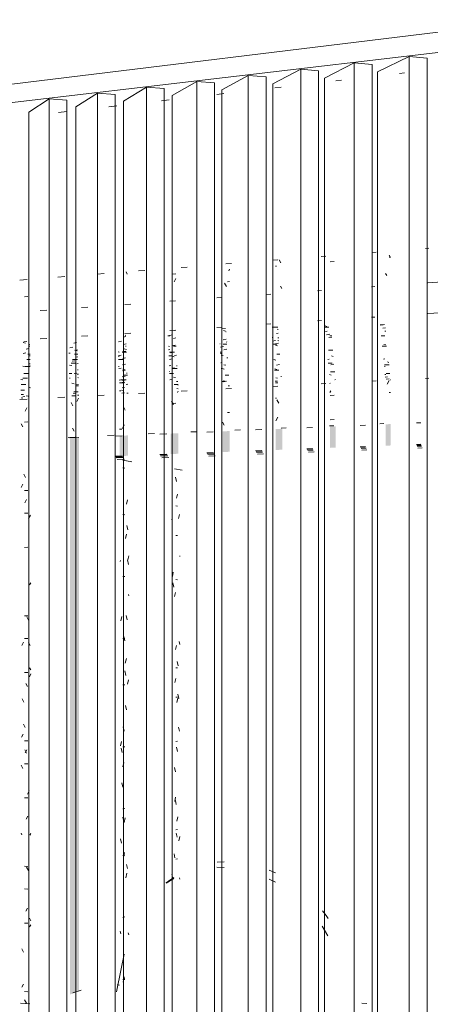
# Model space of a CAD drawing. Header units: millimetres. Extents: x 30073 to 33247, y 1583 to 9054.
# Tile 3 of 8: x 32139.95 to 32145.3, y 1595.23 to 1608.06. Entities that reach past the tile are written whole.
import ezdxf

# ---------------------------------------------------------------- set-up
doc = ezdxf.new("R2010")
doc.units = ezdxf.units.MM
for name, color, linetype, lineweight in [('Ceilings', 7, 'Continuous', 9), ('Ceilings-1', 7, 'Continuous', 18), ('Curtain Panels', 7, 'Continuous', 9), ('Curtain Wall Mullions', 7, 'Continuous', 9), ('Furniture', 7, 'Continuous', 9), ('Generic Models-2', 7, 'Continuous', 9), ('Walls', 7, 'Continuous', 9)]:
    doc.layers.add(name, color=color, linetype=linetype, lineweight=lineweight)
for name, color, linetype, lineweight, true_color in [('Curtain Panels-1', 7, 'Continuous', 9, 0x1a1a1a), ('Curtain Wall Mullions-1', 7, 'Continuous', 9, 0x2a2a2a), ('Curtain Wall Mullions-2', 7, 'Continuous', 9, 0x1a1a1a), ('Surface Pattern-1', 7, 'Continuous', 9, 0xc0c0c0), ('Surface Pattern-2', 7, 'Continuous', 9, 0xcecece), ('Surface Pattern-3', 7, 'Continuous', 18, 0xf2f2f2), ('Walls-1', 7, 'Continuous', 9, 0x1a1a1a)]:
    doc.layers.add(name, color=color, linetype=linetype, lineweight=lineweight, true_color=true_color)

# ---------------------------------------------------------------- blocks, each defined once
blk = doc.blocks.new('FP_2-3D View 8')
at = {"layer": 'Surface Pattern-1'}
for p, q in [((29084.304, 1605.848), (29084.269, 1605.792)), ((29084.562, 1605.89), (29084.557, 1605.883)), ((29082.887, 1605.759), (29082.887, 1605.759)), ((29083.092, 1605.662), (29083.059, 1605.711)), ((29083.891, 1605.745), (29083.959, 1605.75)), ((29084.017, 1605.758), (29083.983, 1605.702)), ((29084.3, 1605.736), (29084.265, 1605.787)), ((29084.52, 1605.793), (29084.59, 1605.799)), ((29084.588, 1605.69), (29084.553, 1605.741)), ((29081.057, 1605.607), (29081.025, 1605.554)), ((29081.22, 1605.577), (29081.188, 1605.625)), ((29081.486, 1605.532), (29081.454, 1605.58)), ((29081.489, 1605.617), (29081.457, 1605.563)), ((29081.923, 1605.59), (29081.891, 1605.639)), ((29082.063, 1605.604), (29082.128, 1605.609)), ((29082.194, 1605.544), (29082.161, 1605.593)), ((29082.662, 1605.65), (29082.729, 1605.655)), ((29084.099, 1605.575), (29084.168, 1605.58)), ((29079.033, 1605.441), (29079.023, 1605.456)), ((29079.114, 1605.463), (29079.097, 1605.434)), ((29079.537, 1605.494), (29079.506, 1605.442)), ((29080.11, 1605.508), (29080.089, 1605.539)), ((29080.135, 1605.455), (29080.197, 1605.46)), ((29080.512, 1605.484), (29080.575, 1605.489)), ((29081.474, 1605.558), (29081.538, 1605.563)), ((29082.099, 1605.55), (29082.066, 1605.496)), ((29082.467, 1605.498), (29082.434, 1605.548)), ((29082.544, 1605.559), (29082.511, 1605.505)), ((29083.018, 1605.406), (29082.984, 1605.456)), ((29083.067, 1605.498), (29083.134, 1605.503)), ((29083.171, 1605.491), (29083.137, 1605.436)), ((29083.63, 1605.5), (29083.595, 1605.445)), ((29083.683, 1605.544), (29083.751, 1605.549)), ((29083.757, 1605.417), (29083.723, 1605.467)), ((29077.671, 1605.35), (29077.658, 1605.327)), ((29078.485, 1605.328), (29078.544, 1605.332)), ((29078.633, 1605.32), (29078.603, 1605.269)), ((29078.629, 1605.386), (29078.606, 1605.423)), ((29078.879, 1605.403), (29078.849, 1605.351)), ((29079.282, 1605.397), (29079.252, 1605.444)), ((29079.533, 1605.352), (29079.503, 1605.4)), ((29079.576, 1605.412), (29079.637, 1605.417)), ((29079.858, 1605.344), (29079.827, 1605.292)), ((29080.113, 1605.428), (29080.082, 1605.375)), ((29080.534, 1605.437), (29080.503, 1605.384)), ((29080.721, 1605.272), (29080.69, 1605.32)), ((29080.702, 1605.321), (29080.765, 1605.326)), ((29081.127, 1605.369), (29081.096, 1605.316)), ((29081.279, 1605.364), (29081.343, 1605.369)), ((29081.561, 1605.377), (29081.529, 1605.324)), ((29081.851, 1605.338), (29081.819, 1605.387)), ((29081.865, 1605.408), (29081.931, 1605.413)), ((29083.297, 1605.359), (29083.263, 1605.409)), ((29084.02, 1605.401), (29084.007, 1605.42)), ((29084.276, 1605.43), (29084.269, 1605.419)), ((29076.077, 1605.197), (29076.05, 1605.147)), ((29076.451, 1605.203), (29076.424, 1605.154)), ((29076.594, 1605.26), (29076.592, 1605.265)), ((29076.827, 1605.217), (29076.799, 1605.263)), ((29077.427, 1605.246), (29077.485, 1605.25)), ((29077.952, 1605.286), (29078.01, 1605.291)), ((29078.966, 1605.199), (29078.936, 1605.246)), ((29079.392, 1605.223), (29079.453, 1605.228)), ((29079.604, 1605.261), (29079.574, 1605.209)), ((29079.761, 1605.251), (29079.823, 1605.256)), ((29080.041, 1605.262), (29080.01, 1605.31)), ((29080.298, 1605.217), (29080.267, 1605.265)), ((29080.604, 1605.2), (29080.575, 1605.151)), ((29080.865, 1605.284), (29080.833, 1605.231)), ((29080.983, 1605.226), (29080.951, 1605.275)), ((29081.234, 1605.199), (29081.214, 1605.229)), ((29082.171, 1605.308), (29082.145, 1605.265)), ((29082.617, 1605.316), (29082.607, 1605.299)), ((29076.233, 1605.154), (29076.289, 1605.158)), ((29076.302, 1605.071), (29076.275, 1605.117)), ((29076.57, 1605.18), (29076.626, 1605.184)), ((29076.978, 1605.138), (29076.95, 1605.088)), ((29077.254, 1605.064), (29077.311, 1605.068)), ((29077.296, 1605.13), (29077.267, 1605.176)), ((29077.362, 1605.144), (29077.334, 1605.094)), ((29077.533, 1605.086), (29077.504, 1605.132)), ((29077.776, 1605.103), (29077.834, 1605.107)), ((29077.904, 1605.077), (29077.875, 1605.026)), ((29077.924, 1605.138), (29077.895, 1605.184)), ((29078.165, 1605.093), (29078.136, 1605.14)), ((29078.299, 1605.084), (29078.269, 1605.032)), ((29078.408, 1605.049), (29078.379, 1605.095)), ((29078.845, 1605.183), (29078.905, 1605.187)), ((29073.829, 1604.963), (29073.809, 1604.996)), ((29073.811, 1604.967), (29073.829, 1604.968)), ((29076.138, 1604.975), (29076.111, 1604.925)), ((29076.513, 1604.98), (29076.485, 1604.93)), ((29076.74, 1605.025), (29076.796, 1605.03)), ((29071.731, 1604.814), (29071.721, 1604.793)), ((29072.33, 1604.853), (29072.341, 1604.853)), ((29072.4, 1604.894), (29072.376, 1604.934)), ((29073.042, 1604.908), (29073.093, 1604.911)), ((29075.278, 1604.786), (29075.262, 1604.813)), ((29076.241, 1604.839), (29076.213, 1604.885)), ((29076.828, 1604.88), (29076.821, 1604.89)), ((29077.041, 1604.913), (29077.031, 1604.895)), ((29070.397, 1604.748), (29070.381, 1604.778)), ((29070.984, 1604.749), (29071.031, 1604.752)), ((29071.029, 1604.692), (29071.006, 1604.647)), ((29073.778, 1604.729), (29073.762, 1604.756)), ((29074.545, 1604.715), (29074.533, 1604.734)), ((29071.689, 1604.585), (29071.665, 1604.628)), ((29071.704, 1604.649), (29071.731, 1604.651)), ((29072.411, 1604.56), (29072.395, 1604.589)), ((29069.055, 1604.452), (29069.099, 1604.455)), ((29084.257, 1603.911), (29084.233, 1603.873)), ((29084.809, 1603.869), (29084.773, 1603.921)), ((29081.957, 1603.734), (29081.924, 1603.784)), ((29082.134, 1603.8), (29082.131, 1603.795)), ((29082.401, 1603.781), (29082.38, 1603.813)), ((29083.585, 1603.824), (29083.551, 1603.875)), ((29083.775, 1603.885), (29083.767, 1603.873)), ((29084.925, 1603.843), (29084.89, 1603.788)), ((29079.725, 1603.653), (29079.712, 1603.673)), ((29081.191, 1603.69), (29081.159, 1603.637)), ((29081.453, 1603.764), (29081.424, 1603.716)), ((29082.51, 1603.685), (29082.477, 1603.631)), ((29082.675, 1603.729), (29082.641, 1603.779)), ((29082.785, 1603.765), (29082.751, 1603.711)), ((29082.951, 1603.676), (29082.917, 1603.726)), ((29083.238, 1603.764), (29083.205, 1603.71)), ((29083.878, 1603.679), (29083.843, 1603.624)), ((29083.891, 1603.706), (29083.959, 1603.71)), ((29084.345, 1603.677), (29084.31, 1603.622)), ((29084.52, 1603.738), (29084.59, 1603.741)), ((29077.021, 1603.532), (29077.006, 1603.506)), ((29077.239, 1603.535), (29077.233, 1603.543)), ((29078.437, 1603.606), (29078.417, 1603.573)), ((29078.848, 1603.622), (29078.819, 1603.571)), ((29079.413, 1603.541), (29079.383, 1603.49)), ((29079.826, 1603.538), (29079.796, 1603.487)), ((29079.979, 1603.602), (29079.949, 1603.651)), ((29080.494, 1603.499), (29080.462, 1603.548)), ((29080.512, 1603.538), (29080.575, 1603.541)), ((29081.182, 1603.492), (29081.151, 1603.541)), ((29081.474, 1603.586), (29081.538, 1603.589)), ((29082.063, 1603.615), (29082.128, 1603.619)), ((29082.237, 1603.604), (29082.204, 1603.551)), ((29082.327, 1603.53), (29082.295, 1603.58)), ((29082.662, 1603.645), (29082.729, 1603.648)), ((29083.51, 1603.569), (29083.476, 1603.62)), ((29083.594, 1603.598), (29083.56, 1603.543)), ((29083.792, 1603.515), (29083.758, 1603.566)), ((29084.099, 1603.531), (29084.168, 1603.534)), ((29084.258, 1603.562), (29084.224, 1603.613)), ((29084.547, 1603.507), (29084.512, 1603.559)), ((29076.193, 1603.412), (29076.166, 1603.363)), ((29076.423, 1603.485), (29076.395, 1603.436)), ((29076.627, 1603.512), (29076.626, 1603.509)), ((29076.708, 1603.401), (29076.68, 1603.447)), ((29077.333, 1603.402), (29077.305, 1603.353)), ((29077.57, 1603.476), (29077.542, 1603.427)), ((29077.714, 1603.435), (29077.685, 1603.482)), ((29077.954, 1603.385), (29077.925, 1603.432)), ((29077.962, 1603.474), (29077.933, 1603.423)), ((29077.952, 1603.411), (29078.01, 1603.414)), ((29078.349, 1603.427), (29078.32, 1603.475)), ((29078.485, 1603.437), (29078.544, 1603.44)), ((29078.594, 1603.376), (29078.564, 1603.424)), ((29079.405, 1603.463), (29079.375, 1603.511)), ((29079.576, 1603.491), (29079.637, 1603.495)), ((29080.135, 1603.519), (29080.197, 1603.522)), ((29080.408, 1603.456), (29080.376, 1603.404)), ((29080.754, 1603.447), (29080.722, 1603.496)), ((29080.832, 1603.452), (29080.801, 1603.4)), ((29081.279, 1603.397), (29081.343, 1603.401)), ((29081.447, 1603.439), (29081.415, 1603.489)), ((29081.714, 1603.386), (29081.682, 1603.436)), ((29081.865, 1603.425), (29081.931, 1603.428)), ((29083.067, 1603.482), (29083.134, 1603.485)), ((29083.313, 1603.517), (29083.28, 1603.462)), ((29083.683, 1603.511), (29083.751, 1603.514)), ((29084.422, 1603.426), (29084.387, 1603.371)), ((29084.712, 1603.508), (29084.677, 1603.453)), ((29084.837, 1603.452), (29084.802, 1603.504)), ((29073.812, 1603.36), (29073.786, 1603.313)), ((29076.186, 1603.269), (29076.158, 1603.315)), ((29076.233, 1603.325), (29076.289, 1603.328)), ((29076.57, 1603.342), (29076.626, 1603.345)), ((29077.097, 1603.329), (29077.069, 1603.28)), ((29077.427, 1603.385), (29077.485, 1603.387)), ((29078.268, 1603.318), (29078.239, 1603.267)), ((29078.512, 1603.392), (29078.483, 1603.342)), ((29078.84, 1603.325), (29078.81, 1603.373)), ((29078.845, 1603.282), (29078.905, 1603.285)), ((29078.915, 1603.389), (29078.885, 1603.338)), ((29079.338, 1603.222), (29079.308, 1603.27)), ((29079.392, 1603.308), (29079.453, 1603.311)), ((29079.481, 1603.306), (29079.45, 1603.255)), ((29079.761, 1603.326), (29079.823, 1603.329)), ((29079.895, 1603.302), (29079.864, 1603.251)), ((29080.702, 1603.37), (29080.765, 1603.373)), ((29081.112, 1603.244), (29081.08, 1603.294)), ((29081.43, 1603.368), (29081.398, 1603.315)), ((29081.867, 1603.364), (29081.835, 1603.311)), ((29082.254, 1603.278), (29082.222, 1603.329)), ((29082.483, 1603.277), (29082.45, 1603.224)), ((29082.528, 1603.224), (29082.494, 1603.275)), ((29082.864, 1603.29), (29082.931, 1603.293)), ((29082.933, 1603.273), (29082.899, 1603.219)), ((29082.978, 1603.269), (29082.945, 1603.319)), ((29083.271, 1603.308), (29083.339, 1603.311)), ((29084.182, 1603.304), (29084.147, 1603.355)), ((29084.309, 1603.354), (29084.379, 1603.358)), ((29071.062, 1603.221), (29071.053, 1603.204)), ((29073.048, 1603.226), (29073.038, 1603.207)), ((29073.042, 1603.166), (29073.093, 1603.169)), ((29073.811, 1603.204), (29073.829, 1603.205)), ((29076.646, 1603.169), (29076.618, 1603.216)), ((29076.74, 1603.183), (29076.796, 1603.185)), ((29076.878, 1603.119), (29076.85, 1603.165)), ((29077.262, 1603.159), (29077.233, 1603.206)), ((29077.254, 1603.207), (29077.311, 1603.21)), ((29077.499, 1603.108), (29077.47, 1603.155)), ((29077.776, 1603.232), (29077.834, 1603.235)), ((29078.026, 1603.244), (29077.997, 1603.193)), ((29078.284, 1603.19), (29078.255, 1603.237)), ((29078.981, 1603.156), (29078.951, 1603.105)), ((29079.23, 1603.231), (29079.2, 1603.18)), ((29079.589, 1603.169), (29079.559, 1603.218)), ((29079.948, 1603.159), (29080.009, 1603.162)), ((29080.004, 1603.212), (29079.974, 1603.26)), ((29080.219, 1603.141), (29080.188, 1603.09)), ((29080.261, 1603.159), (29080.23, 1603.208)), ((29080.477, 1603.217), (29080.446, 1603.165)), ((29080.519, 1603.105), (29080.488, 1603.155)), ((29080.512, 1603.184), (29080.575, 1603.187)), ((29080.902, 1603.213), (29080.871, 1603.161)), ((29081.086, 1603.21), (29081.15, 1603.213)), ((29082.262, 1603.263), (29082.327, 1603.266)), ((29083.255, 1603.215), (29083.223, 1603.265)), ((29069.686, 1603.033), (29069.663, 1603.075)), ((29069.76, 1603.13), (29069.738, 1603.086)), ((29070.37, 1602.977), (29070.347, 1603.019)), ((29070.999, 1603.049), (29070.975, 1603.092)), ((29070.984, 1603.064), (29071.031, 1603.066)), ((29072.33, 1603.131), (29072.341, 1603.131)), ((29072.37, 1603.065), (29072.346, 1603.109)), ((29076.4, 1603.112), (29076.372, 1603.063)), ((29076.778, 1603.107), (29076.75, 1603.058)), ((29077.082, 1603.031), (29077.139, 1603.033)), ((29077.31, 1603.024), (29077.281, 1602.975)), ((29077.698, 1603.019), (29077.671, 1602.972)), ((29077.737, 1603.057), (29077.708, 1603.104)), ((29078.129, 1603.077), (29078.187, 1603.08)), ((29078.664, 1603.101), (29078.724, 1603.104)), ((29079.026, 1603.118), (29079.086, 1603.12)), ((29069.089, 1603.007), (29069.067, 1602.963)), ((29071.704, 1602.945), (29071.731, 1602.946)), ((29072.357, 1602.883), (29072.333, 1602.837)), ((29075.262, 1602.949), (29075.297, 1602.951)), ((29076.066, 1602.985), (29076.121, 1602.988)), ((29076.203, 1602.908), (29076.181, 1602.945)), ((29076.57, 1603.008), (29076.626, 1603.01)), ((29077.184, 1602.951), (29077.17, 1602.973)), ((29078.193, 1602.995), (29078.19, 1603.001)), ((29069.034, 1602.758), (29069.013, 1602.799)), ((29069.055, 1602.819), (29069.099, 1602.821)), ((29070.358, 1602.782), (29070.335, 1602.738)), ((29071.66, 1602.778), (29071.637, 1602.819)), ((29073.042, 1602.85), (29073.093, 1602.852)), ((29069.704, 1602.7), (29069.681, 1602.741)), ((29070.297, 1602.727), (29070.327, 1602.728)), ((29069.07, 1602.097), (29069.048, 1602.139)), ((29069.036, 1602.011), (29069.014, 1601.968)), ((29069.055, 1601.929), (29069.099, 1601.93)), ((29069.085, 1601.81), (29069.062, 1601.766)), ((29069.055, 1601.632), (29069.099, 1601.633)), ((29069.133, 1601.608), (29069.111, 1601.565)), ((29069.055, 1601.187), (29069.099, 1601.188)), ((29069.138, 1600.726), (29069.124, 1600.699)), ((29069.055, 1600.297), (29069.099, 1600.297)), ((29069.111, 1600.238), (29069.089, 1600.281)), ((29069.044, 1599.95), (29069.022, 1599.908)), ((29069.055, 1600), (29069.099, 1600)), ((29069.129, 1599.907), (29069.107, 1599.949)), ((29069.055, 1599.555), (29069.099, 1599.555)), ((29069.138, 1599.591), (29069.124, 1599.618)), ((29069.138, 1599.537), (29069.12, 1599.502)), ((29069.098, 1599.373), (29069.076, 1599.415)), ((29069.049, 1599.17), (29069.027, 1599.213)), ((29069.067, 1598.839), (29069.045, 1598.882)), ((29069.039, 1598.754), (29069.017, 1598.712)), ((29069.055, 1598.665), (29069.099, 1598.664)), ((29069.085, 1598.507), (29069.062, 1598.55)), ((29069.088, 1598.55), (29069.066, 1598.508)), ((29069.036, 1598.306), (29069.014, 1598.349)), ((29069.055, 1598.368), (29069.099, 1598.367)), ((29069.119, 1598.015), (29069.097, 1597.973)), ((29069.055, 1597.923), (29069.099, 1597.921)), ((29069.101, 1597.684), (29069.079, 1597.643)), ((29069.023, 1597.442), (29069.013, 1597.461)), ((29069.138, 1597.457), (29069.128, 1597.438)), ((29069.055, 1597.032), (29069.099, 1597.03)), ((29069.107, 1596.978), (29069.085, 1597.021)), ((29069.055, 1596.736), (29069.099, 1596.733)), ((29069.096, 1596.487), (29069.074, 1596.446)), ((29069.138, 1596.322), (29069.121, 1596.356)), ((29069.055, 1596.29), (29069.099, 1596.288)), ((29069.138, 1596.268), (29069.123, 1596.24)), ((29069.045, 1595.913), (29069.023, 1595.957)), ((29069.043, 1595.497), (29069.021, 1595.456)), ((29069.055, 1595.4), (29069.099, 1595.397)), ((29069.081, 1595.248), (29069.059, 1595.292))]:
    blk.add_line(p, q, dxfattribs=at)
blk = doc.blocks.new('FP_3-3D View 8')
at = {"layer": 'Surface Pattern-2'}
for p, q in [((29070.337, 1602.222), (29070.364, 1602.218)), ((29071.037, 1602.046), (29071.025, 1602.103)), ((29071.052, 1601.88), (29071.04, 1601.827)), ((29070.398, 1601.808), (29070.385, 1601.752)), ((29070.337, 1601.616), (29070.364, 1601.613)), ((29071.028, 1601.727), (29071.052, 1601.723)), ((29071.078, 1601.615), (29071.066, 1601.562)), ((29070.403, 1601.415), (29070.39, 1601.474)), ((29070.983, 1601.529), (29070.978, 1601.555)), ((29070.388, 1601.36), (29070.374, 1601.303)), ((29071.028, 1601.343), (29071.052, 1601.34)), ((29070.307, 1601.017), (29070.304, 1601.005)), ((29070.414, 1600.966), (29070.401, 1601.024)), ((29070.416, 1601.078), (29070.404, 1601.026)), ((29071.082, 1601.068), (29071.081, 1601.075)), ((29070.996, 1600.863), (29070.984, 1600.809)), ((29070.337, 1600.808), (29070.364, 1600.806)), ((29071.003, 1600.668), (29070.991, 1600.724)), ((29071.028, 1600.767), (29071.052, 1600.766)), ((29070.416, 1600.556), (29070.412, 1600.575)), ((29071.023, 1600.599), (29071.011, 1600.545)), ((29070.326, 1600.288), (29070.312, 1600.231)), ((29070.395, 1600.243), (29070.382, 1600.301)), ((29070.337, 1600), (29070.364, 1600)), ((29070.366, 1599.968), (29070.353, 1600.026)), ((29071.082, 1599.922), (29071.074, 1599.961)), ((29071.04, 1599.909), (29071.027, 1599.854)), ((29070.385, 1599.737), (29070.371, 1599.679)), ((29071.059, 1599.645), (29071.047, 1599.7)), ((29070.377, 1599.519), (29070.364, 1599.576)), ((29071.028, 1599.616), (29071.052, 1599.617)), ((29070.414, 1599.463), (29070.401, 1599.405)), ((29071.03, 1599.48), (29071.018, 1599.425)), ((29070.337, 1599.394), (29070.364, 1599.395)), ((29071.028, 1599.233), (29071.052, 1599.234)), ((29071.056, 1599.22), (29071.044, 1599.165)), ((29071.069, 1599.219), (29071.057, 1599.273)), ((29070.388, 1599.07), (29070.374, 1599.126)), ((29070.358, 1598.792), (29070.345, 1598.849)), ((29071.078, 1598.793), (29071.066, 1598.846)), ((29070.323, 1598.658), (29070.309, 1598.599)), ((29071.028, 1598.657), (29071.052, 1598.66)), ((29070.329, 1598.514), (29070.315, 1598.57)), ((29070.337, 1598.586), (29070.364, 1598.589)), ((29071.052, 1598.529), (29071.04, 1598.582)), ((29070.352, 1598.385), (29070.339, 1598.326)), ((29071.025, 1598.263), (29071.013, 1598.317)), ((29070.339, 1598.064), (29070.326, 1598.12)), ((29071.027, 1597.933), (29071.015, 1597.877)), ((29071.035, 1597.837), (29071.023, 1597.89)), ((29070.337, 1597.778), (29070.364, 1597.782)), ((29070.35, 1597.615), (29070.337, 1597.67)), ((29070.371, 1597.662), (29070.358, 1597.602)), ((29071.054, 1597.676), (29071.042, 1597.619)), ((29071.028, 1597.506), (29071.052, 1597.511)), ((29070.321, 1597.334), (29070.307, 1597.389)), ((29071.045, 1597.411), (29071.033, 1597.463)), ((29071.08, 1597.42), (29071.068, 1597.363)), ((29070.337, 1597.172), (29070.364, 1597.177)), ((29070.36, 1597.21), (29070.347, 1597.15)), ((29071.018, 1597.143), (29071.006, 1597.195)), ((29071.028, 1597.122), (29071.052, 1597.128)), ((29070.401, 1597.001), (29070.388, 1597.056)), ((29070.39, 1596.941), (29070.376, 1596.881)), ((29070.991, 1596.874), (29070.979, 1596.926)), ((29071.082, 1596.865), (29071.079, 1596.88)), ((29070.337, 1596.364), (29070.364, 1596.371)), ((29070.313, 1596.152), (29070.304, 1596.187)), ((29070.416, 1596.137), (29070.409, 1596.163)), ((29070.357, 1595.584), (29070.344, 1595.522)), ((29070.362, 1595.55), (29070.351, 1595.595)), ((29070.337, 1595.556), (29070.364, 1595.564))]:
    blk.add_line(p, q, dxfattribs=at)
blk = doc.blocks.new('FP_4-3D View 8')
at = {"layer": 'Surface Pattern-3'}
for p, q in [((29071.677, 1604.041), (29071.634, 1604.033)), ((29072.287, 1604.058), (29072.359, 1604.058)), ((29073, 1604.067), (29072.975, 1604.075)), ((29072.977, 1604.058), (29073.026, 1604.058)), ((29073.692, 1604.088), (29073.732, 1604.088)), ((29073.748, 1604.092), (29073.7, 1604.083)), ((29073.762, 1604.049), (29073.727, 1604.043)), ((29070.379, 1603.935), (29070.344, 1603.928)), ((29070.379, 1603.949), (29070.367, 1603.952)), ((29070.926, 1603.943), (29070.95, 1603.943)), ((29070.986, 1603.956), (29070.945, 1603.948)), ((29071.028, 1603.916), (29070.997, 1603.911)), ((29071.023, 1604.013), (29071.017, 1604.012)), ((29071.679, 1604.005), (29071.65, 1604.013)), ((29071.687, 1603.995), (29071.681, 1603.994)), ((29072.291, 1603.921), (29072.285, 1603.92)), ((29072.365, 1603.98), (29072.34, 1603.976)), ((29072.362, 1604.028), (29072.349, 1604.032)), ((29072.361, 1603.916), (29072.37, 1603.916)), ((29073.004, 1604.005), (29072.981, 1604.001)), ((29073.038, 1603.966), (29072.992, 1603.958)), ((29073.063, 1603.926), (29073.025, 1603.92)), ((29073.037, 1603.943), (29073.062, 1603.943)), ((29073.706, 1603.943), (29073.755, 1603.943)), ((29073.767, 1604.005), (29073.754, 1604.003)), ((29069.071, 1603.849), (29069.038, 1603.857)), ((29069.086, 1603.872), (29069.05, 1603.865)), ((29069.128, 1603.83), (29069.119, 1603.828)), ((29069.124, 1603.808), (29069.128, 1603.808)), ((29069.686, 1603.797), (29069.649, 1603.789)), ((29069.736, 1603.855), (29069.698, 1603.848)), ((29070.323, 1603.875), (29070.284, 1603.867)), ((29070.38, 1603.838), (29070.342, 1603.831)), ((29070.374, 1603.808), (29070.384, 1603.808)), ((29070.948, 1603.804), (29070.932, 1603.809)), ((29071.019, 1603.822), (29070.979, 1603.814)), ((29070.999, 1603.808), (29071.033, 1603.808)), ((29071.607, 1603.841), (29071.603, 1603.84)), ((29071.652, 1603.805), (29071.611, 1603.798)), ((29071.687, 1603.901), (29071.645, 1603.893)), ((29071.647, 1603.835), (29071.696, 1603.835)), ((29071.695, 1603.863), (29071.688, 1603.865)), ((29072.33, 1603.884), (29072.288, 1603.876)), ((29072.291, 1603.835), (29072.346, 1603.835)), ((29072.369, 1603.847), (29072.327, 1603.84)), ((29072.353, 1603.815), (29072.327, 1603.822)), ((29072.373, 1603.879), (29072.361, 1603.882)), ((29073.719, 1603.808), (29073.777, 1603.808)), ((29073.766, 1603.825), (29073.742, 1603.833)), ((29069.075, 1603.721), (29069.04, 1603.714)), ((29069.115, 1603.778), (29069.079, 1603.77)), ((29069.102, 1603.707), (29069.129, 1603.707)), ((29069.13, 1603.685), (29069.107, 1603.681)), ((29069.654, 1603.716), (29069.634, 1603.72)), ((29069.71, 1603.707), (29069.752, 1603.707)), ((29069.742, 1603.75), (29069.711, 1603.757)), ((29069.749, 1603.762), (29069.712, 1603.754)), ((29069.753, 1603.671), (29069.725, 1603.665)), ((29070.292, 1603.731), (29070.277, 1603.735)), ((29070.29, 1603.676), (29070.279, 1603.679)), ((29070.319, 1603.69), (29070.282, 1603.683)), ((29070.332, 1603.732), (29070.387, 1603.732)), ((29070.374, 1603.657), (29070.338, 1603.65)), ((29070.377, 1603.746), (29070.339, 1603.738)), ((29070.386, 1603.766), (29070.356, 1603.773)), ((29070.95, 1603.764), (29070.934, 1603.761)), ((29070.938, 1603.683), (29070.976, 1603.683)), ((29070.945, 1603.732), (29071.012, 1603.732)), ((29071.001, 1603.73), (29070.962, 1603.722)), ((29071.009, 1603.671), (29070.981, 1603.678)), ((29071.039, 1603.694), (29071.011, 1603.689)), ((29071.609, 1603.732), (29071.625, 1603.732)), ((29071.619, 1603.714), (29071.61, 1603.712)), ((29071.646, 1603.686), (29071.619, 1603.693)), ((29071.696, 1603.77), (29071.656, 1603.763)), ((29071.693, 1603.658), (29071.707, 1603.658)), ((29072.347, 1603.707), (29072.385, 1603.707)), ((29073.018, 1603.757), (29073.078, 1603.757)), ((29073.082, 1603.675), (29073.058, 1603.682)), ((29069.068, 1603.542), (29069.037, 1603.549)), ((29069.066, 1603.542), (29069.129, 1603.542)), ((29069.086, 1603.635), (29069.131, 1603.635)), ((29069.129, 1603.551), (29069.096, 1603.544)), ((29069.131, 1603.577), (29069.116, 1603.58)), ((29069.674, 1603.557), (29069.644, 1603.563)), ((29069.664, 1603.588), (29069.729, 1603.588)), ((29069.713, 1603.619), (29069.678, 1603.612)), ((29069.682, 1603.635), (29069.748, 1603.635)), ((29069.755, 1603.584), (29069.737, 1603.581)), ((29070.281, 1603.635), (29070.344, 1603.635)), ((29070.284, 1603.542), (29070.292, 1603.542)), ((29070.372, 1603.573), (29070.336, 1603.566)), ((29070.966, 1603.558), (29070.944, 1603.554)), ((29070.983, 1603.642), (29070.945, 1603.635)), ((29071.014, 1603.527), (29070.977, 1603.521)), ((29071.046, 1603.551), (29071.039, 1603.553)), ((29071.63, 1603.595), (29071.617, 1603.593)), ((29071.681, 1603.561), (29071.655, 1603.567)), ((29072.332, 1603.627), (29072.307, 1603.634)), ((29072.379, 1603.569), (29072.34, 1603.562)), ((29073.029, 1603.638), (29073.012, 1603.635)), ((29073.016, 1603.588), (29073.066, 1603.588)), ((29073.089, 1603.574), (29073.048, 1603.568)), ((29073.753, 1603.643), (29073.736, 1603.641)), ((29073.759, 1603.545), (29073.744, 1603.549)), ((29073.751, 1603.565), (29073.81, 1603.565)), ((29073.806, 1603.598), (29073.789, 1603.603)), ((29069.046, 1603.454), (29069.109, 1603.454)), ((29069.641, 1603.454), (29069.676, 1603.454)), ((29069.737, 1603.457), (29069.703, 1603.451)), ((29069.759, 1603.443), (29069.744, 1603.446)), ((29069.757, 1603.501), (29069.749, 1603.5)), ((29069.76, 1603.397), (29069.75, 1603.399)), ((29070.316, 1603.522), (29070.285, 1603.517)), ((29070.367, 1603.415), (29070.332, 1603.409)), ((29070.369, 1603.492), (29070.334, 1603.486)), ((29070.368, 1603.502), (29070.34, 1603.508)), ((29070.356, 1603.433), (29070.398, 1603.433)), ((29070.397, 1603.458), (29070.386, 1603.456)), ((29070.95, 1603.478), (29070.947, 1603.478)), ((29070.949, 1603.454), (29070.999, 1603.454)), ((29070.986, 1603.52), (29071.048, 1603.52)), ((29071.027, 1603.401), (29071.001, 1603.407)), ((29071.621, 1603.52), (29071.628, 1603.52)), ((29071.659, 1603.511), (29071.633, 1603.517)), ((29071.671, 1603.433), (29071.721, 1603.433)), ((29072.315, 1603.498), (29072.372, 1603.498)), ((29072.344, 1603.505), (29072.32, 1603.512)), ((29072.355, 1603.392), (29072.331, 1603.398)), ((29072.397, 1603.412), (29072.406, 1603.412)), ((29073.056, 1603.433), (29073.033, 1603.44)), ((29073.044, 1603.476), (29073.102, 1603.476)), ((29073.767, 1603.44), (29073.755, 1603.438)), ((29073.789, 1603.411), (29073.758, 1603.406)), ((29073.771, 1603.454), (29073.82, 1603.454)), ((29069.037, 1603.37), (29069.01, 1603.375)), ((29069.015, 1603.311), (29069.075, 1603.311)), ((29069.033, 1603.391), (29069.094, 1603.391)), ((29069.136, 1603.267), (29069.122, 1603.27)), ((29069.642, 1603.391), (29069.65, 1603.391)), ((29069.704, 1603.32), (29069.676, 1603.326)), ((29069.759, 1603.31), (29069.727, 1603.304)), ((29069.731, 1603.291), (29069.762, 1603.291)), ((29070.314, 1603.369), (29070.29, 1603.365)), ((29070.295, 1603.33), (29070.355, 1603.33)), ((29070.319, 1603.371), (29070.38, 1603.371)), ((29070.362, 1603.271), (29070.329, 1603.265)), ((29070.358, 1603.36), (29070.331, 1603.366)), ((29070.364, 1603.341), (29070.331, 1603.336)), ((29070.403, 1603.312), (29070.38, 1603.309)), ((29070.981, 1603.374), (29070.953, 1603.369)), ((29071.007, 1603.311), (29071.058, 1603.311)), ((29071.04, 1603.35), (29071.056, 1603.35)), ((29071.058, 1603.299), (29071.054, 1603.3)), ((29071.631, 1603.35), (29071.65, 1603.35)), ((29071.671, 1603.351), (29071.647, 1603.357)), ((29071.689, 1603.351), (29071.653, 1603.345)), ((29071.711, 1603.291), (29071.729, 1603.291)), ((29072.354, 1603.355), (29072.325, 1603.351)), ((29072.327, 1603.33), (29072.359, 1603.33)), ((29073.043, 1603.324), (29073.038, 1603.326)), ((29073.11, 1603.373), (29073.1, 1603.372)), ((29073.811, 1603.382), (29073.771, 1603.377)), ((29073.823, 1603.371), (29073.829, 1603.371)), ((29069.011, 1603.234), (29069.056, 1603.234)), ((29069.012, 1603.178), (29069.043, 1603.178)), ((29069.063, 1603.154), (29069.034, 1603.149)), ((29069.105, 1603.157), (29069.078, 1603.162)), ((29069.674, 1603.16), (29069.731, 1603.16)), ((29069.72, 1603.193), (29069.693, 1603.198)), ((29069.698, 1603.215), (29069.756, 1603.215)), ((29069.766, 1603.172), (29069.749, 1603.169)), ((29070.311, 1603.228), (29070.295, 1603.226)), ((29070.348, 1603.23), (29070.323, 1603.235)), ((29070.36, 1603.203), (29070.327, 1603.198)), ((29070.389, 1603.197), (29070.407, 1603.197)), ((29071.061, 1603.253), (29071.042, 1603.257)), ((29069.036, 1603.132), (29069.013, 1603.137))]:
    blk.add_line(p, q, dxfattribs=at)

msp = doc.modelspace()

# ---------------------------------------------------------------- hatches: boundary and pattern name
at = {"layer": 'Curtain Wall Mullions-1'}
h = msp.add_hatch(color=256, dxfattribs=at)
h.paths.add_polyline_path([(32141.255, 1602.377), (32141.366, 1602.381), (32141.366, 1602.646), (32141.255, 1602.641), (32141.255, 1602.478)], flags=0)
h.paths.add_polyline_path([(32141.918, 1602.403), (32142.021, 1602.407), (32142.021, 1602.674), (32141.918, 1602.67), (32141.918, 1602.481)], flags=0)
h.paths.add_polyline_path([(32142.596, 1602.429), (32142.69, 1602.433), (32142.69, 1602.703), (32142.596, 1602.699), (32142.596, 1602.479)], flags=0)
h.paths.add_polyline_path([(32143.289, 1602.456), (32143.374, 1602.46), (32143.374, 1602.733), (32143.289, 1602.729), (32143.289, 1602.477)], flags=0)
h.paths.add_polyline_path([(32143.997, 1602.484), (32144.073, 1602.487), (32144.073, 1602.763), (32143.997, 1602.76), (32143.997, 1602.61)], flags=0)
h.paths.add_polyline_path([(32144.722, 1602.512), (32144.788, 1602.515), (32144.788, 1602.794), (32144.722, 1602.791), (32144.722, 1602.608)], flags=0)
h.paths.add_polyline_path([(32145.463, 1602.541), (32145.52, 1602.543), (32145.52, 1602.826), (32145.463, 1602.824), (32145.463, 1602.607)], flags=0)
h.paths.add_polyline_path([(32146.221, 1602.571), (32146.268, 1602.573), (32146.268, 1602.859), (32146.221, 1602.857), (32146.221, 1602.605)], flags=0)
h.paths.add_polyline_path([(32146.998, 1602.601), (32149.9, 1602.715), (32149.9, 1603.016), (32146.998, 1602.89), (32146.998, 1602.603)], flags=0)
msp.add_hatch(color=256, dxfattribs=at).paths.add_polyline_path([(32140.606, 1595.359), (32140.724, 1595.4), (32140.724, 1602.618), (32140.606, 1602.613), (32140.606, 1595.498)], flags=0)

# ---------------------------------------------------------------- linework, layer by layer
at = {"layer": 'Ceilings'}
for p, q in [((32145.274, 1604.635), (32155.206, 1605.345)), ((32155.206, 1604.881), (32145.274, 1604.233)), ((32144.537, 1604.582), (32144.581, 1604.585)), ((32142.523, 1604.438), (32142.589, 1604.443)), ((32143.164, 1604.484), (32143.224, 1604.488)), ((32143.835, 1604.532), (32143.887, 1604.536)), ((32140.758, 1604.312), (32140.842, 1604.318)), ((32141.321, 1604.353), (32141.4, 1604.358)), ((32141.909, 1604.395), (32141.982, 1604.4)), ((32140.217, 1604.274), (32140.306, 1604.28)), ((32144.581, 1604.188), (32144.537, 1604.185)), ((32142.589, 1604.058), (32142.523, 1604.053)), ((32143.224, 1604.099), (32143.164, 1604.095)), ((32143.887, 1604.142), (32143.835, 1604.139)), ((32140.306, 1603.909), (32140.217, 1603.903)), ((32140.842, 1603.944), (32140.758, 1603.938)), ((32141.4, 1603.98), (32141.321, 1603.975)), ((32141.982, 1604.018), (32141.909, 1604.013)), ((32143.249, 1603.285), (32143.315, 1603.289)), ((32143.883, 1603.318), (32143.943, 1603.321)), ((32144.547, 1603.353), (32144.598, 1603.356)), ((32145.242, 1603.389), (32145.284, 1603.392)), ((32140.45, 1603.139), (32140.542, 1603.144)), ((32140.964, 1603.166), (32141.053, 1603.17)), ((32141.5, 1603.194), (32141.584, 1603.198)), ((32142.059, 1603.223), (32142.137, 1603.227)), ((32142.641, 1603.253), (32142.714, 1603.257)), ((32139.954, 1603.113), (32140.051, 1603.118))]:
    msp.add_line(p, q, dxfattribs=at)
at = {"layer": 'Curtain Panels'}
for p, q in [((32145.184, 1602.52), (32145.128, 1602.518)), ((32141.876, 1602.391), (32141.785, 1602.388)), ((32142.481, 1602.415), (32142.395, 1602.411)), ((32143.113, 1602.439), (32143.033, 1602.436)), ((32143.772, 1602.465), (32143.699, 1602.462)), ((32144.462, 1602.492), (32144.397, 1602.489)), ((32141.296, 1602.369), (32141.2, 1602.365))]:
    msp.add_line(p, q, dxfattribs=at)
at = {"layer": 'Curtain Panels-1'}
for p, q in [((32145.133, 1602.505), (32145.189, 1602.507)), ((32141.793, 1602.375), (32141.884, 1602.379)), ((32142.403, 1602.399), (32142.489, 1602.402)), ((32143.04, 1602.424), (32143.119, 1602.427)), ((32143.706, 1602.449), (32143.778, 1602.452)), ((32144.403, 1602.476), (32144.468, 1602.479)), ((32141.208, 1602.353), (32141.305, 1602.357))]:
    msp.add_line(p, q, dxfattribs=at)
at = {"layer": 'Curtain Wall Mullions'}
for p, q in [((32144.458, 1602.78), (32144.392, 1602.777)), ((32145.18, 1602.811), (32145.124, 1602.809)), ((32141.29, 1602.642), (32141.193, 1602.638)), ((32141.87, 1602.668), (32141.779, 1602.664)), ((32142.475, 1602.694), (32142.39, 1602.69)), ((32143.107, 1602.721), (32143.028, 1602.718)), ((32143.767, 1602.75), (32143.695, 1602.747)), ((32140.606, 1602.613), (32140.724, 1602.618)), ((32144.392, 1602.499), (32144.458, 1602.502)), ((32145.124, 1602.528), (32145.18, 1602.53)), ((32141.193, 1602.374), (32141.29, 1602.378)), ((32141.779, 1602.397), (32141.87, 1602.401)), ((32142.39, 1602.421), (32142.475, 1602.425)), ((32143.028, 1602.446), (32143.107, 1602.449)), ((32143.695, 1602.472), (32143.767, 1602.475))]:
    msp.add_line(p, q, dxfattribs=at)
at = {"layer": 'Curtain Wall Mullions-2'}
for p, q in [((32142.416, 1602.377), (32142.502, 1602.381)), ((32143.052, 1602.402), (32143.131, 1602.405)), ((32143.717, 1602.427), (32143.789, 1602.43)), ((32144.413, 1602.454), (32144.478, 1602.456)), ((32145.141, 1602.482), (32145.198, 1602.484)), ((32141.223, 1602.332), (32141.32, 1602.335)), ((32141.807, 1602.354), (32141.898, 1602.358))]:
    msp.add_line(p, q, dxfattribs=at)
at = {"layer": 'Furniture'}
for p, q in [((32142.616, 1597.017), (32142.523, 1597.018)), ((32142.526, 1597.084), (32142.618, 1597.09)), ((32143.204, 1596.982), (32143.288, 1596.945)), ((32141.961, 1596.873), (32141.861, 1596.812)), ((32141.861, 1596.815), (32141.921, 1596.858)), ((32141.919, 1596.853), (32141.963, 1596.884)), ((32143.285, 1596.822), (32143.202, 1596.865)), ((32143.969, 1596.124), (32143.896, 1596.249)), ((32141.255, 1595.483), (32141.223, 1595.485)), ((32140.755, 1595.418), (32140.647, 1595.384)), ((32140.084, 1595.237), (32139.963, 1595.247)), ((32144.476, 1595.244), (32144.411, 1595.249))]:
    msp.add_line(p, q, dxfattribs=at)
for points in [[(32143.899, 1596.452, 0), (32143.948, 1596.388, 0), (32143.973, 1596.35, 0)], [(32141.316, 1595.886, 0), (32141.221, 1595.44, 0), (32141.213, 1595.396, 0)]]:
    msp.add_polyline3d(points, dxfattribs=at)
at = {"layer": 'Generic Models-2'}
for p, q in [((32133.703, 1606.478), (32146.746, 1608.064)), ((32146.746, 1607.795), (32133.703, 1606.262)), ((32144.618, 1607.383), (32145.029, 1607.584)), ((32145.029, 1607.584), (32145.262, 1607.564)), ((32145.029, 1607.584), (32145.029, 1586.314)), ((32145.262, 1607.564), (32145.262, 1586.349)), ((32143.25, 1607.226), (32143.615, 1607.418)), ((32143.615, 1607.418), (32143.847, 1607.399)), ((32143.615, 1607.418), (32143.615, 1586.613)), ((32143.847, 1607.399), (32143.847, 1586.647)), ((32143.927, 1607.303), (32144.314, 1607.5)), ((32144.314, 1607.5), (32144.547, 1607.481)), ((32144.314, 1607.5), (32144.314, 1586.465)), ((32144.547, 1607.481), (32144.547, 1586.5)), ((32144.618, 1586.677), (32144.618, 1607.383)), ((32141.939, 1607.075), (32142.262, 1607.259)), ((32142.262, 1607.259), (32142.493, 1607.241)), ((32142.262, 1607.259), (32142.262, 1586.9)), ((32142.588, 1607.149), (32142.931, 1607.338)), ((32142.931, 1607.338), (32143.163, 1607.32)), ((32142.931, 1607.338), (32142.931, 1586.758)), ((32143.163, 1607.32), (32143.163, 1586.791)), ((32143.927, 1586.82), (32143.927, 1607.303)), ((32144.072, 1607.267), (32144.146, 1607.276)), ((32144.905, 1607.362), (32144.97, 1607.37)), ((32141.304, 1607.002), (32141.607, 1607.183)), ((32141.607, 1607.183), (32141.837, 1607.165)), ((32141.607, 1607.183), (32141.607, 1587.038)), ((32141.837, 1607.165), (32141.837, 1587.07)), ((32142.493, 1607.241), (32142.493, 1586.932)), ((32142.588, 1587.098), (32142.588, 1607.149)), ((32143.25, 1586.961), (32143.25, 1607.226)), ((32143.279, 1607.177), (32143.361, 1607.186)), ((32140.072, 1606.86), (32140.338, 1607.034)), ((32140.338, 1607.034), (32140.566, 1607.017)), ((32140.338, 1607.034), (32140.338, 1587.307)), ((32140.566, 1607.017), (32140.566, 1587.338)), ((32140.682, 1606.93), (32140.966, 1607.107)), ((32140.966, 1607.107), (32141.195, 1607.09)), ((32140.966, 1607.107), (32140.966, 1587.174)), ((32141.195, 1607.09), (32141.195, 1587.205)), ((32141.304, 1587.365), (32141.304, 1607.002)), ((32141.802, 1607.008), (32141.899, 1607.019)), ((32141.939, 1587.233), (32141.939, 1607.075)), ((32142.523, 1607.09), (32142.613, 1607.101)), ((32140.072, 1587.62), (32140.072, 1606.86)), ((32140.458, 1606.855), (32140.565, 1606.867)), ((32140.682, 1587.494), (32140.682, 1606.93)), ((32141.114, 1606.93), (32141.217, 1606.941))]:
    msp.add_line(p, q, dxfattribs=at)
at = {"layer": 'Walls'}
for p, q in [((32145.284, 1605.087), (32145.242, 1605.084)), ((32143.943, 1604.982), (32143.883, 1604.977)), ((32144.598, 1605.033), (32144.547, 1605.029)), ((32142.137, 1604.84), (32142.059, 1604.834)), ((32142.714, 1604.886), (32142.641, 1604.88)), ((32143.315, 1604.933), (32143.249, 1604.928)), ((32140.542, 1604.715), (32140.45, 1604.708)), ((32141.053, 1604.755), (32140.964, 1604.749)), ((32141.584, 1604.797), (32141.5, 1604.791)), ((32140.051, 1604.677), (32139.954, 1604.669)), ((32143.99, 1602.77), (32144.048, 1602.772)), ((32144.648, 1602.799), (32144.699, 1602.801)), ((32140.584, 1602.621), (32140.676, 1602.625)), ((32141.095, 1602.644), (32141.183, 1602.648)), ((32141.627, 1602.667), (32141.71, 1602.671)), ((32142.181, 1602.691), (32142.258, 1602.694)), ((32142.758, 1602.716), (32142.83, 1602.719)), ((32143.361, 1602.742), (32143.426, 1602.745))]:
    msp.add_line(p, q, dxfattribs=at)
at = {"layer": 'Walls-1'}
for p, q in [((32141.414, 1602.303), (32141.297, 1602.323)), ((32142.069, 1602.192), (32141.971, 1602.209))]:
    msp.add_line(p, q, dxfattribs=at)

# ---------------------------------------------------------------- block references
at = {"layer": 'Ceilings-1'}
msp.add_blockref('FP_4-3D View 8', (3070.958, 0), dxfattribs=at)
at = {"layer": 'Walls'}
for name in ['FP_2-3D View 8', 'FP_3-3D View 8']:
    msp.add_blockref(name, (3070.958, 0), dxfattribs=at)

doc.saveas('drawing.dxf')
